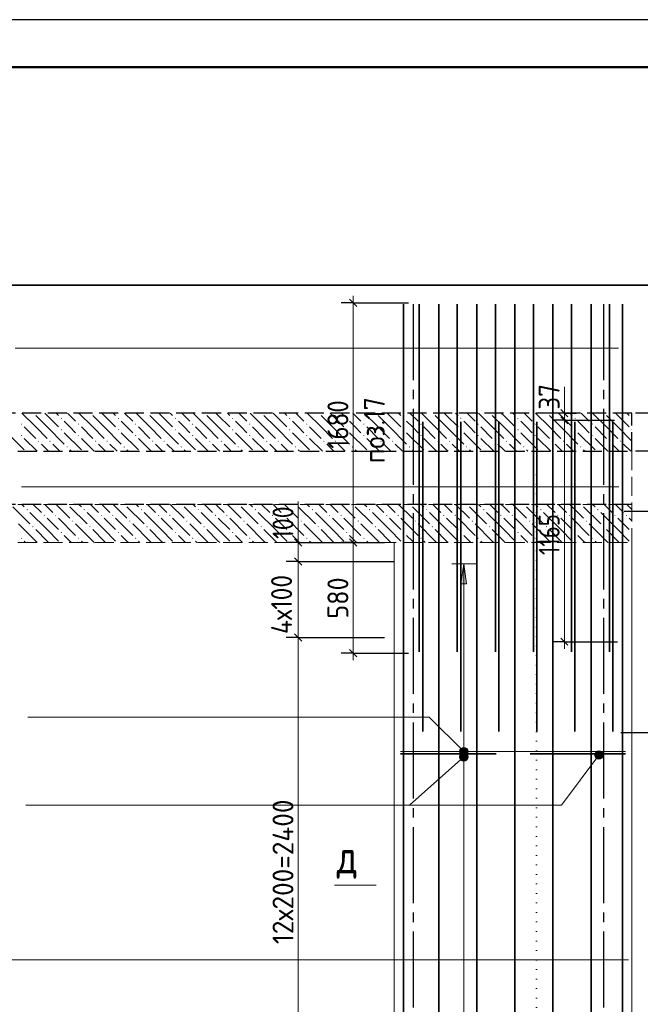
# Model space of a CAD drawing. Header units: millimetres. Extents: x 0 to 50400, y 0 to 35640.
# Tile 12 of 25: x 19583 to 27412, y 23211 to 35640. Entities that reach past the tile are written whole.
import ezdxf

# ---------------------------------------------------------------- set-up
doc = ezdxf.new("R2010")
doc.units = ezdxf.units.MM
for name, pattern in [('______2', [324, 240, -84]), ('______5', [1320, 960, -120, 120, -120]), ('______9', [120, 0, -120])]:
    doc.linetypes.add(name, pattern=pattern)
for name, color, linetype, lineweight in [('Standard', 7, 'Continuous', 25), ('ЖБ Перекрытие верхний уровень', 7, 'Continuous', 35), ('ЖБ Пилон', 7, 'Continuous', 35), ('Общий02', 7, 'Continuous', 18), ('Позиционная метка линия выноска', 7, 'Continuous', 13), ('Позиционная метка номер позиции', 7, 'Continuous', 13), ('Размерная линия_ общее', 7, 'Continuous', 13), ('Сечения символ', 7, 'Continuous', 25)]:
    doc.layers.add(name, color=color, linetype=linetype, lineweight=lineweight)
for name, color, linetype, true_color in [('Оси', 7, '______5', 0x656565), ('Стена ДОП арматура У', 7, '______2', 0xa0a0a0), ('Стена ДОП П-обр. неравн', 7, 'Continuous', 0xa0a0a0), ('Стена фоновая арматура У1', 7, '______2', 0xa0a0a0), ('Стена фоновая арматура Х1', 7, '______2', 0xa0a0a0)]:
    doc.layers.add(name, color=color, linetype=linetype, true_color=true_color)
doc.layers.add('Размерная выноска', color=7, linetype='Continuous')
doc.styles.add('ISOCPEUR', font='txt')

msp = doc.modelspace()

# ---------------------------------------------------------------- hatches: boundary and pattern name
at = {"layer": 'ЖБ Перекрытие верхний уровень', "linetype": 'Continuous', "lineweight": 18, "transparency": 33554687}
for points in [[(19751, 30673), (19749, 30671), (19748, 30673)], [(20102, 30607), (20109, 30615), (20117, 30607), (20109, 30599)], [(20471, 30673), (20469, 30671), (20468, 30673)], [(20822, 30607), (20829, 30615), (20837, 30607), (20829, 30599)], [(21191, 30673), (21189, 30671), (21188, 30673)], [(21542, 30607), (21549, 30615), (21557, 30607), (21549, 30599)], [(21911, 30673), (21909, 30671), (21908, 30673)], [(22262, 30607), (22269, 30615), (22277, 30607), (22269, 30599)], [(22631, 30673), (22629, 30671), (22628, 30673)], [(22982, 30607), (22989, 30615), (22997, 30607), (22989, 30599)], [(23351, 30673), (23349, 30671), (23348, 30673)], [(23702, 30607), (23709, 30615), (23717, 30607), (23709, 30599)], [(24071, 30673), (24069, 30671), (24068, 30673)], [(24422, 30607), (24429, 30615), (24437, 30607), (24429, 30599)], [(24791, 30673), (24789, 30671), (24788, 30673)], [(25142, 30607), (25149, 30615), (25157, 30607), (25149, 30599)], [(25511, 30673), (25509, 30671), (25508, 30673)], [(25862, 30607), (25869, 30615), (25877, 30607), (25869, 30599)], [(26231, 30673), (26229, 30671), (26228, 30673)], [(26582, 30607), (26589, 30615), (26597, 30607), (26589, 30599)], [(26951, 30673), (26949, 30671), (26948, 30673)], [(27302, 30607), (27307, 30613), (27307, 30601)], [(19598, 30535), (19605, 30543), (19613, 30535), (19605, 30527)], [(20102, 30463), (20109, 30471), (20117, 30463), (20109, 30455)], [(20318, 30535), (20325, 30543), (20333, 30535), (20325, 30527)], [(20822, 30463), (20829, 30471), (20837, 30463), (20829, 30455)], [(21038, 30535), (21045, 30543), (21053, 30535), (21045, 30527)], [(21542, 30463), (21549, 30471), (21557, 30463), (21549, 30455)], [(21758, 30535), (21765, 30543), (21773, 30535), (21765, 30527)], [(22262, 30463), (22269, 30471), (22277, 30463), (22269, 30455)], [(22478, 30535), (22485, 30543), (22493, 30535), (22485, 30527)], [(22982, 30463), (22989, 30471), (22997, 30463), (22989, 30455)], [(23198, 30535), (23205, 30543), (23213, 30535), (23205, 30527)], [(23702, 30463), (23709, 30471), (23717, 30463), (23709, 30455)], [(23918, 30535), (23925, 30543), (23933, 30535), (23925, 30527)], [(24422, 30463), (24429, 30471), (24437, 30463), (24429, 30455)], [(24638, 30535), (24645, 30543), (24653, 30535), (24645, 30527)], [(25142, 30463), (25149, 30471), (25157, 30463), (25149, 30455)], [(25358, 30535), (25365, 30543), (25373, 30535), (25365, 30527)], [(25862, 30463), (25869, 30471), (25877, 30463), (25869, 30455)], [(26078, 30535), (26085, 30543), (26093, 30535), (26085, 30527)], [(26582, 30463), (26589, 30471), (26597, 30463), (26589, 30455)], [(26798, 30535), (26805, 30543), (26813, 30535), (26805, 30527)], [(27302, 30463), (27307, 30469), (27307, 30457)], [(19598, 30391), (19605, 30399), (19613, 30391), (19605, 30383)], [(19814, 30319), (19821, 30327), (19829, 30319), (19821, 30311)], [(19958, 30319), (19965, 30327), (19973, 30319), (19965, 30311)], [(20318, 30391), (20325, 30399), (20333, 30391), (20325, 30383)], [(20534, 30319), (20541, 30327), (20549, 30319), (20541, 30311)], [(20678, 30319), (20685, 30327), (20693, 30319), (20685, 30311)], [(21038, 30391), (21045, 30399), (21053, 30391), (21045, 30383)], [(21254, 30319), (21261, 30327), (21269, 30319), (21261, 30311)], [(21398, 30319), (21405, 30327), (21413, 30319), (21405, 30311)], [(21758, 30391), (21765, 30399), (21773, 30391), (21765, 30383)], [(21974, 30319), (21981, 30327), (21989, 30319), (21981, 30311)], [(22118, 30319), (22125, 30327), (22133, 30319), (22125, 30311)], [(22478, 30391), (22485, 30399), (22493, 30391), (22485, 30383)], [(22694, 30319), (22701, 30327), (22709, 30319), (22701, 30311)], [(22838, 30319), (22845, 30327), (22853, 30319), (22845, 30311)], [(23198, 30391), (23205, 30399), (23213, 30391), (23205, 30383)], [(23414, 30319), (23421, 30327), (23429, 30319), (23421, 30311)], [(23558, 30319), (23565, 30327), (23573, 30319), (23565, 30311)], [(23918, 30391), (23925, 30399), (23933, 30391), (23925, 30383)], [(24134, 30319), (24141, 30327), (24149, 30319), (24141, 30311)], [(24278, 30319), (24285, 30327), (24293, 30319), (24285, 30311)], [(24638, 30391), (24645, 30399), (24653, 30391), (24645, 30383)], [(24854, 30319), (24861, 30327), (24869, 30319), (24861, 30311)], [(24998, 30319), (25005, 30327), (25013, 30319), (25005, 30311)], [(25358, 30391), (25365, 30399), (25373, 30391), (25365, 30383)], [(25574, 30319), (25581, 30327), (25589, 30319), (25581, 30311)], [(25718, 30319), (25725, 30327), (25733, 30319), (25725, 30311)], [(26078, 30391), (26085, 30399), (26093, 30391), (26085, 30383)], [(26294, 30319), (26301, 30327), (26309, 30319), (26301, 30311)], [(26438, 30319), (26445, 30327), (26453, 30319), (26445, 30311)], [(26798, 30391), (26805, 30399), (26813, 30391), (26805, 30383)], [(27014, 30319), (27021, 30327), (27029, 30319), (27021, 30311)], [(27158, 30319), (27165, 30327), (27173, 30319), (27165, 30311)], [(20174, 30247), (20181, 30255), (20189, 30247), (20181, 30239)], [(20894, 30247), (20901, 30255), (20909, 30247), (20901, 30239)], [(21614, 30247), (21621, 30255), (21629, 30247), (21621, 30239)], [(22334, 30247), (22341, 30255), (22349, 30247), (22341, 30239)], [(23054, 30247), (23061, 30255), (23069, 30247), (23061, 30239)], [(23774, 30247), (23781, 30255), (23789, 30247), (23781, 30239)], [(24494, 30247), (24501, 30255), (24509, 30247), (24501, 30239)], [(25214, 30247), (25221, 30255), (25229, 30247), (25221, 30239)], [(25934, 30247), (25941, 30255), (25949, 30247), (25941, 30239)], [(26654, 30247), (26661, 30255), (26669, 30247), (26661, 30239)], [(19670, 29455), (19677, 29463), (19685, 29455), (19677, 29447)], [(20183, 29521), (20181, 29519), (20180, 29521)], [(20390, 29455), (20397, 29463), (20405, 29455), (20397, 29447)], [(20903, 29521), (20901, 29519), (20900, 29521)], [(21110, 29455), (21117, 29463), (21125, 29455), (21117, 29447)], [(21623, 29521), (21621, 29519), (21620, 29521)], [(21830, 29455), (21837, 29463), (21845, 29455), (21837, 29447)], [(22343, 29521), (22341, 29519), (22340, 29521)], [(22550, 29455), (22557, 29463), (22565, 29455), (22557, 29447)], [(23063, 29521), (23061, 29519), (23060, 29521)], [(23270, 29455), (23277, 29463), (23285, 29455), (23277, 29447)], [(23783, 29521), (23781, 29519), (23780, 29521)], [(23990, 29455), (23997, 29463), (24005, 29455), (23997, 29447)], [(24503, 29521), (24501, 29519), (24500, 29521)], [(24710, 29455), (24717, 29463), (24725, 29455), (24717, 29447)], [(25223, 29521), (25221, 29519), (25220, 29521)], [(25430, 29455), (25437, 29463), (25445, 29455), (25437, 29447)], [(25943, 29521), (25941, 29519), (25940, 29521)], [(26150, 29455), (26157, 29463), (26165, 29455), (26157, 29447)], [(26663, 29521), (26661, 29519), (26660, 29521)], [(26870, 29455), (26877, 29463), (26885, 29455), (26877, 29447)], [(19886, 29383), (19893, 29391), (19901, 29383), (19893, 29375)], [(20030, 29383), (20037, 29391), (20045, 29383), (20037, 29375)], [(20606, 29383), (20613, 29391), (20621, 29383), (20613, 29375)], [(20750, 29383), (20757, 29391), (20765, 29383), (20757, 29375)], [(21326, 29383), (21333, 29391), (21341, 29383), (21333, 29375)], [(21470, 29383), (21477, 29391), (21485, 29383), (21477, 29375)], [(22046, 29383), (22053, 29391), (22061, 29383), (22053, 29375)], [(22190, 29383), (22197, 29391), (22205, 29383), (22197, 29375)], [(22766, 29383), (22773, 29391), (22781, 29383), (22773, 29375)], [(22910, 29383), (22917, 29391), (22925, 29383), (22917, 29375)], [(23486, 29383), (23493, 29391), (23501, 29383), (23493, 29375)], [(23630, 29383), (23637, 29391), (23645, 29383), (23637, 29375)], [(24206, 29383), (24213, 29391), (24221, 29383), (24213, 29375)], [(24350, 29383), (24357, 29391), (24365, 29383), (24357, 29375)], [(24926, 29383), (24933, 29391), (24941, 29383), (24933, 29375)], [(25070, 29383), (25077, 29391), (25085, 29383), (25077, 29375)], [(25646, 29383), (25653, 29391), (25661, 29383), (25653, 29375)], [(25790, 29383), (25797, 29391), (25805, 29383), (25797, 29375)], [(26366, 29383), (26373, 29391), (26381, 29383), (26373, 29375)], [(26510, 29383), (26517, 29391), (26525, 29383), (26517, 29375)], [(27086, 29383), (27093, 29391), (27101, 29383), (27093, 29375)], [(27230, 29383), (27237, 29391), (27245, 29383), (27237, 29375)], [(19742, 29239), (19749, 29247), (19757, 29239), (19749, 29231)], [(20246, 29311), (20253, 29319), (20261, 29311), (20253, 29303)], [(20462, 29239), (20469, 29247), (20477, 29239), (20469, 29231)], [(20966, 29311), (20973, 29319), (20981, 29311), (20973, 29303)], [(21182, 29239), (21189, 29247), (21197, 29239), (21189, 29231)], [(21686, 29311), (21693, 29319), (21701, 29311), (21693, 29303)], [(21902, 29239), (21909, 29247), (21917, 29239), (21909, 29231)], [(22406, 29311), (22413, 29319), (22421, 29311), (22413, 29303)], [(22622, 29239), (22629, 29247), (22637, 29239), (22629, 29231)], [(23126, 29311), (23133, 29319), (23141, 29311), (23133, 29303)], [(23342, 29239), (23349, 29247), (23357, 29239), (23349, 29231)], [(23846, 29311), (23853, 29319), (23861, 29311), (23853, 29303)], [(24062, 29239), (24069, 29247), (24077, 29239), (24069, 29231)], [(24566, 29311), (24573, 29319), (24581, 29311), (24573, 29303)], [(24782, 29239), (24789, 29247), (24797, 29239), (24789, 29231)], [(25286, 29311), (25293, 29319), (25301, 29311), (25293, 29303)], [(25502, 29239), (25509, 29247), (25517, 29239), (25509, 29231)], [(26006, 29311), (26013, 29319), (26021, 29311), (26013, 29303)], [(26222, 29239), (26229, 29247), (26237, 29239), (26229, 29231)], [(26726, 29311), (26733, 29319), (26741, 29311), (26733, 29303)], [(26942, 29239), (26949, 29247), (26957, 29239), (26949, 29231)], [(19598, 29095), (19605, 29103), (19613, 29095), (19605, 29087)], [(20102, 29167), (20109, 29175), (20117, 29167), (20109, 29159)], [(20318, 29095), (20325, 29103), (20333, 29095), (20325, 29087)], [(20822, 29167), (20829, 29175), (20837, 29167), (20829, 29159)], [(21038, 29095), (21045, 29103), (21053, 29095), (21045, 29087)], [(21542, 29167), (21549, 29175), (21557, 29167), (21549, 29159)], [(21758, 29095), (21765, 29103), (21773, 29095), (21765, 29087)], [(22262, 29167), (22269, 29175), (22277, 29167), (22269, 29159)], [(22478, 29095), (22485, 29103), (22493, 29095), (22485, 29087)], [(22982, 29167), (22989, 29175), (22997, 29167), (22989, 29159)], [(23198, 29095), (23205, 29103), (23213, 29095), (23205, 29087)], [(23702, 29167), (23709, 29175), (23717, 29167), (23709, 29159)], [(23918, 29095), (23925, 29103), (23933, 29095), (23925, 29087)], [(24422, 29167), (24429, 29175), (24437, 29167), (24429, 29159)], [(24638, 29095), (24645, 29103), (24653, 29095), (24645, 29087)], [(25142, 29167), (25149, 29175), (25157, 29167), (25149, 29159)], [(25358, 29095), (25365, 29103), (25373, 29095), (25365, 29087)], [(25862, 29167), (25869, 29175), (25877, 29167), (25869, 29159)], [(26078, 29095), (26085, 29103), (26093, 29095), (26085, 29087)], [(26582, 29167), (26589, 29175), (26597, 29167), (26589, 29159)], [(26798, 29095), (26805, 29103), (26813, 29095), (26805, 29087)], [(27302, 29167), (27307, 29173), (27307, 29161)]]:
    msp.add_hatch(color=7, dxfattribs=at).paths.add_polyline_path(points, flags=16)
at = {"layer": 'Общий02', "linetype": 'Continuous', "lineweight": 13, "transparency": 33554687}
msp.add_hatch(color=7, dxfattribs=at).paths.add_polyline_path([(25150, 28520), (25186, 28772), (25222, 28520)], flags=16)
at = {"layer": 'Позиционная метка линия выноска', "linetype": 'Continuous', "lineweight": 13, "transparency": 33554687}
for points in [[(25148, 26363), (25200, 26453), (25134, 26387)], [(25134, 26387), (25200, 26453), (25173, 26453)], [(25134, 26387), (25173, 26453), (25134, 26415)], [(25134, 26415), (25173, 26453), (25148, 26439)], [(25134, 26323), (25197, 26281), (25135, 26350)], [(25135, 26350), (25222, 26293), (25151, 26374)], [(25135, 26350), (25197, 26281), (25222, 26293)], [(25148, 26363), (25225, 26439), (25200, 26453)], [(25173, 26349), (25225, 26439), (25148, 26363)], [(25151, 26374), (25237, 26317), (25176, 26386)], [(25151, 26374), (25222, 26293), (25237, 26317)], [(25173, 26349), (25238, 26415), (25225, 26439)], [(25200, 26349), (25238, 26415), (25173, 26349)], [(25176, 26386), (25237, 26317), (25239, 26344)], [(25176, 26386), (25239, 26344), (25203, 26385)], [(25200, 26349), (25238, 26387), (25238, 26415)], [(25238, 26387), (25200, 26349), (25225, 26363)], [(25203, 26385), (25239, 26344), (25227, 26370)], [(26838, 26364), (26935, 26325), (26848, 26390)], [(26842, 26336), (26912, 26308), (26838, 26364)], [(26838, 26364), (26912, 26308), (26935, 26325)], [(26848, 26390), (26945, 26351), (26870, 26407)], [(26848, 26390), (26935, 26325), (26945, 26351)], [(26870, 26407), (26941, 26379), (26897, 26411)], [(26870, 26407), (26945, 26351), (26941, 26379)], [(26897, 26411), (26941, 26379), (26923, 26401)], [(25170, 26283), (25134, 26323), (25146, 26298)], [(25134, 26323), (25170, 26283), (25197, 26281)], [(26885, 26304), (26842, 26336), (26859, 26314)], [(26842, 26336), (26885, 26304), (26912, 26308)]]:
    msp.add_hatch(color=7, dxfattribs=at).paths.add_polyline_path(points)

# ---------------------------------------------------------------- linework, layer by layer
at = {"layer": 'Standard', "color": 7, "linetype": 'Continuous', "lineweight": 25, "transparency": 33554687}
for p, q in [((23835, 32021), (23745, 32111)), ((26500, 30628), (26410, 30718)), ((26500, 30539), (26410, 30629)), ((23052, 29086), (23142, 28996)), ((23835, 28996), (23745, 29086)), ((23052, 28846), (23142, 28756)), ((23052, 27886), (23142, 27796)), ((26500, 27743), (26410, 27833)), ((23835, 27599), (23745, 27689))]:
    msp.add_line(p, q, dxfattribs=at)
at = {"layer": 'Standard', "color": 7, "linetype": 'Continuous', "lineweight": 13, "transparency": 33554687}
for p, q in [((23790, 32066), (23790, 32156)), ((23790, 29041), (23790, 32066)), ((26455, 30673), (26455, 30763)), ((26455, 30584), (26455, 30673)), ((23097, 29041), (23097, 29131)), ((23097, 28801), (23097, 27841)), ((23097, 27841), (23097, 22081)), ((26455, 27788), (26455, 27698)), ((23790, 27644), (23790, 27554))]:
    msp.add_line(p, q, dxfattribs=at)
at = {"layer": 'Standard', "color": 7, "linetype": 'Continuous', "lineweight": -3, "transparency": 33554687}
for p, q in [((23790, 32066), (23640, 32066)), ((23790, 32066), (23940, 32066)), ((23790, 32066), (24487, 32066)), ((26455, 30673), (26305, 30673)), ((26455, 30584), (26305, 30584)), ((26455, 30673), (26605, 30673)), ((26455, 30673), (26484, 30673)), ((26455, 30584), (26605, 30584)), ((26455, 30584), (27088, 30584)), ((23097, 29041), (22947, 29041)), ((23097, 29041), (23247, 29041)), ((23097, 29041), (23806, 29041)), ((23790, 29041), (23640, 29041)), ((23790, 29041), (23940, 29041)), ((23790, 29041), (24187, 29041)), ((23097, 28801), (22947, 28801)), ((23097, 28801), (23247, 28801)), ((23097, 28801), (24307, 28801)), ((23097, 27841), (22947, 27841)), ((23097, 27841), (23247, 27841)), ((23097, 27841), (24187, 27841)), ((26455, 27788), (26305, 27788)), ((26455, 27788), (26605, 27788)), ((26455, 27788), (27126, 27788)), ((23790, 27644), (23640, 27644)), ((23790, 27644), (23940, 27644)), ((23790, 27644), (24487, 27644)), ((27839, 26636), (27168, 26636))]:
    msp.add_line(p, q, dxfattribs=at)
at = {"layer": 'Standard', "color": 7, "linetype": 'Continuous', "lineweight": 25, "transparency": 33554687}
msp.add_lwpolyline([(0, 0), (50400, 0), (50400, 35640), (0, 35640), (0, 0)], close=True, dxfattribs=at)
at = {"layer": 'Standard', "color": 7, "linetype": 'Continuous', "lineweight": 13, "transparency": 33554687}
for points in [[(50400, 35640), (0, 35640), (0, 0), (50400, 0), (50400, 35640)], [(26455, 27788), (26455, 28764), (26455, 28764), (26455, 30584)], [(23097, 29041), (23097, 28965), (23097, 28965), (23097, 28801)], [(23790, 27644), (23790, 27960), (23790, 27960), (23790, 29041)]]:
    msp.add_lwpolyline(points, dxfattribs=at)
at = {"layer": 'Standard', "color": 7, "linetype": 'Continuous', "lineweight": 50, "transparency": 33554687}
msp.add_lwpolyline([(2400, 35040), (49800, 35040), (49800, 600), (2400, 600), (2400, 35040)], close=True, dxfattribs=at)
at = {"layer": 'Standard', "color": 254, "linetype": 'Continuous', "lineweight": 35, "true_color": 0xc4c4ff, "transparency": 33554687}
msp.add_lwpolyline([(3766, 18656), (29297, 18656), (29297, 32289), (3766, 32289), (3766, 18656)], dxfattribs=at)
at = {"layer": 'Standard', "color": 7, "linetype": 'Continuous', "lineweight": -3, "transparency": 33554687}
msp.add_lwpolyline([(27839, 29432), (27819, 29432), (27819, 29432), (27207, 29432)], dxfattribs=at)
at = {"layer": 'ЖБ Перекрытие верхний уровень', "color": 7, "linetype": '______2', "lineweight": 25, "transparency": 33554687}
for p, q in [((27307, 30673), (4006, 30673)), ((27307, 30193), (27307, 30673)), ((4006, 30193), (27307, 30193))]:
    msp.add_line(p, q, dxfattribs=at)
at = {"layer": 'ЖБ Перекрытие верхний уровень', "color": 9, "linetype": 'Continuous', "lineweight": 18, "true_color": 0xc7c7c7, "transparency": 33554687}
for p, q in [((19785, 30499), (19611, 30673)), ((19785, 30643), (19929, 30499)), ((19929, 30643), (19899, 30673)), ((19929, 30643), (20073, 30499)), ((20043, 30673), (20073, 30643)), ((20187, 30673), (20289, 30571)), ((20505, 30499), (20331, 30673)), ((20505, 30643), (20649, 30499)), ((20649, 30643), (20619, 30673)), ((20649, 30643), (20793, 30499)), ((20763, 30673), (20793, 30643)), ((20907, 30673), (21009, 30571)), ((21225, 30499), (21051, 30673)), ((21225, 30643), (21369, 30499)), ((21369, 30643), (21339, 30673)), ((21369, 30643), (21513, 30499)), ((21483, 30673), (21513, 30643)), ((21627, 30673), (21729, 30571)), ((21945, 30499), (21771, 30673)), ((21945, 30643), (22089, 30499)), ((22089, 30643), (22059, 30673)), ((22089, 30643), (22233, 30499)), ((22203, 30673), (22233, 30643)), ((22347, 30673), (22449, 30571)), ((22665, 30499), (22491, 30673)), ((22665, 30643), (22809, 30499)), ((22809, 30643), (22779, 30673)), ((22809, 30643), (22953, 30499)), ((22923, 30673), (22953, 30643)), ((23067, 30673), (23169, 30571)), ((23385, 30499), (23211, 30673)), ((23385, 30643), (23529, 30499)), ((23529, 30643), (23499, 30673)), ((23529, 30643), (23673, 30499)), ((23643, 30673), (23673, 30643)), ((23787, 30673), (23889, 30571)), ((24105, 30499), (23931, 30673)), ((24105, 30643), (24249, 30499)), ((24249, 30643), (24219, 30673)), ((24249, 30643), (24393, 30499)), ((24363, 30673), (24393, 30643)), ((24507, 30673), (24609, 30571)), ((24825, 30499), (24651, 30673)), ((24825, 30643), (24969, 30499)), ((24969, 30643), (24939, 30673)), ((24969, 30643), (25113, 30499)), ((25083, 30673), (25113, 30643)), ((25227, 30673), (25329, 30571)), ((25545, 30499), (25371, 30673)), ((25545, 30643), (25689, 30499)), ((25689, 30643), (25659, 30673)), ((25689, 30643), (25833, 30499)), ((25803, 30673), (25833, 30643)), ((25947, 30673), (26049, 30571)), ((26265, 30499), (26091, 30673)), ((26265, 30643), (26409, 30499)), ((26409, 30643), (26379, 30673)), ((26409, 30643), (26553, 30499)), ((26523, 30673), (26553, 30643)), ((26667, 30673), (26769, 30571)), ((26985, 30499), (26811, 30673)), ((26985, 30643), (27129, 30499)), ((27129, 30643), (27099, 30673)), ((27129, 30643), (27273, 30499)), ((27243, 30673), (27273, 30643)), ((19641, 30499), (19785, 30355)), ((19785, 30499), (19929, 30355)), ((19929, 30499), (20145, 30283)), ((20217, 30499), (20145, 30571)), ((20289, 30427), (20217, 30499)), ((20361, 30499), (20505, 30355)), ((20505, 30499), (20649, 30355)), ((20649, 30499), (20865, 30283)), ((20937, 30499), (20865, 30571)), ((21009, 30427), (20937, 30499)), ((21081, 30499), (21225, 30355)), ((21225, 30499), (21369, 30355)), ((21369, 30499), (21585, 30283)), ((21657, 30499), (21585, 30571)), ((21729, 30427), (21657, 30499)), ((21801, 30499), (21945, 30355)), ((21945, 30499), (22089, 30355)), ((22089, 30499), (22305, 30283)), ((22377, 30499), (22305, 30571)), ((22449, 30427), (22377, 30499)), ((22521, 30499), (22665, 30355)), ((22665, 30499), (22809, 30355)), ((22809, 30499), (23025, 30283)), ((23097, 30499), (23025, 30571)), ((23169, 30427), (23097, 30499)), ((23241, 30499), (23385, 30355)), ((23385, 30499), (23529, 30355)), ((23529, 30499), (23745, 30283)), ((23817, 30499), (23745, 30571)), ((23889, 30427), (23817, 30499)), ((23961, 30499), (24105, 30355)), ((24105, 30499), (24249, 30355)), ((24249, 30499), (24465, 30283)), ((24537, 30499), (24465, 30571)), ((24609, 30427), (24537, 30499)), ((24681, 30499), (24825, 30355)), ((24825, 30499), (24969, 30355)), ((24969, 30499), (25185, 30283)), ((25257, 30499), (25185, 30571)), ((25329, 30427), (25257, 30499)), ((25401, 30499), (25545, 30355)), ((25545, 30499), (25689, 30355)), ((25689, 30499), (25905, 30283)), ((25977, 30499), (25905, 30571)), ((26049, 30427), (25977, 30499)), ((26121, 30499), (26265, 30355)), ((26265, 30499), (26409, 30355)), ((26409, 30499), (26625, 30283)), ((26697, 30499), (26625, 30571)), ((26769, 30427), (26697, 30499)), ((26841, 30499), (26985, 30355)), ((26985, 30499), (27129, 30355)), ((27129, 30499), (27307, 30321)), ((19425, 30427), (19641, 30211)), ((19641, 30355), (19803, 30193)), ((20145, 30427), (20361, 30211)), ((20361, 30355), (20523, 30193)), ((20865, 30427), (21081, 30211)), ((21081, 30355), (21243, 30193)), ((21585, 30427), (21801, 30211)), ((21801, 30355), (21963, 30193)), ((22305, 30427), (22521, 30211)), ((22521, 30355), (22683, 30193)), ((23025, 30427), (23241, 30211)), ((23241, 30355), (23403, 30193)), ((23745, 30427), (23961, 30211)), ((23961, 30355), (24123, 30193)), ((24465, 30427), (24681, 30211)), ((24681, 30355), (24843, 30193)), ((25185, 30427), (25401, 30211)), ((25401, 30355), (25563, 30193)), ((25905, 30427), (26121, 30211)), ((26121, 30355), (26283, 30193)), ((26625, 30427), (26841, 30211)), ((26841, 30355), (27003, 30193)), ((19929, 30211), (19857, 30283)), ((19947, 30193), (19929, 30211)), ((20001, 30283), (20091, 30193)), ((20217, 30211), (20235, 30193)), ((20649, 30211), (20577, 30283)), ((20667, 30193), (20649, 30211)), ((20721, 30283), (20811, 30193)), ((20937, 30211), (20955, 30193)), ((21369, 30211), (21297, 30283)), ((21387, 30193), (21369, 30211)), ((21441, 30283), (21531, 30193)), ((21657, 30211), (21675, 30193)), ((22089, 30211), (22017, 30283)), ((22107, 30193), (22089, 30211)), ((22161, 30283), (22251, 30193)), ((22377, 30211), (22395, 30193)), ((22809, 30211), (22737, 30283)), ((22827, 30193), (22809, 30211)), ((22881, 30283), (22971, 30193)), ((23097, 30211), (23115, 30193)), ((23529, 30211), (23457, 30283)), ((23547, 30193), (23529, 30211)), ((23601, 30283), (23691, 30193)), ((23817, 30211), (23835, 30193)), ((24249, 30211), (24177, 30283)), ((24267, 30193), (24249, 30211)), ((24321, 30283), (24411, 30193)), ((24537, 30211), (24555, 30193)), ((24969, 30211), (24897, 30283)), ((24987, 30193), (24969, 30211)), ((25041, 30283), (25131, 30193)), ((25257, 30211), (25275, 30193)), ((25689, 30211), (25617, 30283)), ((25707, 30193), (25689, 30211)), ((25761, 30283), (25851, 30193)), ((25977, 30211), (25995, 30193)), ((26409, 30211), (26337, 30283)), ((26427, 30193), (26409, 30211)), ((26481, 30283), (26571, 30193)), ((26697, 30211), (26715, 30193)), ((27129, 30211), (27057, 30283)), ((27147, 30193), (27129, 30211)), ((27201, 30283), (27291, 30193)), ((19497, 29491), (19713, 29275)), ((19611, 29521), (19641, 29491)), ((19755, 29521), (19857, 29419)), ((19929, 29491), (19899, 29521)), ((20001, 29419), (19929, 29491)), ((20043, 29521), (20217, 29347)), ((20217, 29491), (20433, 29275)), ((20331, 29521), (20361, 29491)), ((20475, 29521), (20577, 29419)), ((20649, 29491), (20619, 29521)), ((20721, 29419), (20649, 29491)), ((20763, 29521), (20937, 29347)), ((20937, 29491), (21153, 29275)), ((21051, 29521), (21081, 29491)), ((21195, 29521), (21297, 29419)), ((21369, 29491), (21339, 29521)), ((21441, 29419), (21369, 29491)), ((21483, 29521), (21657, 29347)), ((21657, 29491), (21873, 29275)), ((21771, 29521), (21801, 29491)), ((21915, 29521), (22017, 29419)), ((22089, 29491), (22059, 29521)), ((22161, 29419), (22089, 29491)), ((22203, 29521), (22377, 29347)), ((22377, 29491), (22593, 29275)), ((22491, 29521), (22521, 29491)), ((22635, 29521), (22737, 29419)), ((22809, 29491), (22779, 29521)), ((22881, 29419), (22809, 29491)), ((22923, 29521), (23097, 29347)), ((23097, 29491), (23313, 29275)), ((23211, 29521), (23241, 29491)), ((23355, 29521), (23457, 29419)), ((23529, 29491), (23499, 29521)), ((23601, 29419), (23529, 29491)), ((23643, 29521), (23817, 29347)), ((23817, 29491), (24033, 29275)), ((23931, 29521), (23961, 29491)), ((24075, 29521), (24177, 29419)), ((24249, 29491), (24219, 29521)), ((24321, 29419), (24249, 29491)), ((24363, 29521), (24537, 29347)), ((24537, 29491), (24753, 29275)), ((24651, 29521), (24681, 29491)), ((24795, 29521), (24897, 29419)), ((24969, 29491), (24939, 29521)), ((25041, 29419), (24969, 29491)), ((25083, 29521), (25257, 29347)), ((25257, 29491), (25473, 29275)), ((25371, 29521), (25401, 29491)), ((25515, 29521), (25617, 29419)), ((25689, 29491), (25659, 29521)), ((25761, 29419), (25689, 29491)), ((25803, 29521), (25977, 29347)), ((25977, 29491), (26193, 29275)), ((26091, 29521), (26121, 29491)), ((26235, 29521), (26337, 29419)), ((26409, 29491), (26379, 29521)), ((26481, 29419), (26409, 29491)), ((26523, 29521), (26697, 29347)), ((26697, 29491), (26913, 29275)), ((26811, 29521), (26841, 29491)), ((26955, 29521), (27057, 29419)), ((27129, 29491), (27099, 29521)), ((27201, 29419), (27129, 29491)), ((27243, 29521), (27307, 29457)), ((19929, 29203), (19713, 29419)), ((19929, 29347), (20073, 29203)), ((20073, 29347), (20289, 29131)), ((20649, 29203), (20433, 29419)), ((20649, 29347), (20793, 29203)), ((20793, 29347), (21009, 29131)), ((21369, 29203), (21153, 29419)), ((21369, 29347), (21513, 29203)), ((21513, 29347), (21729, 29131)), ((22089, 29203), (21873, 29419)), ((22089, 29347), (22233, 29203)), ((22233, 29347), (22449, 29131)), ((22809, 29203), (22593, 29419)), ((22809, 29347), (22953, 29203)), ((22953, 29347), (23169, 29131)), ((23529, 29203), (23313, 29419)), ((23529, 29347), (23673, 29203)), ((23673, 29347), (23889, 29131)), ((24249, 29203), (24033, 29419)), ((24249, 29347), (24393, 29203)), ((24393, 29347), (24609, 29131)), ((24969, 29203), (24753, 29419)), ((24969, 29347), (25113, 29203)), ((25113, 29347), (25329, 29131)), ((25689, 29203), (25473, 29419)), ((25689, 29347), (25833, 29203)), ((25833, 29347), (26049, 29131)), ((26409, 29203), (26193, 29419)), ((26409, 29347), (26553, 29203)), ((26553, 29347), (26769, 29131)), ((27129, 29203), (26913, 29419)), ((27129, 29347), (27273, 29203)), ((27273, 29347), (27307, 29313)), ((19785, 29059), (19569, 29275)), ((20505, 29059), (20289, 29275)), ((21225, 29059), (21009, 29275)), ((21945, 29059), (21729, 29275)), ((22665, 29059), (22449, 29275)), ((23385, 29059), (23169, 29275)), ((24105, 29059), (23889, 29275)), ((24825, 29059), (24609, 29275)), ((25545, 29059), (25329, 29275)), ((26265, 29059), (26049, 29275)), ((26985, 29059), (26769, 29275)), ((19785, 29203), (19929, 29059)), ((19929, 29203), (20073, 29059)), ((20217, 29059), (20145, 29131)), ((20505, 29203), (20649, 29059)), ((20649, 29203), (20793, 29059)), ((20937, 29059), (20865, 29131)), ((21225, 29203), (21369, 29059)), ((21369, 29203), (21513, 29059)), ((21657, 29059), (21585, 29131)), ((21945, 29203), (22089, 29059)), ((22089, 29203), (22233, 29059)), ((22377, 29059), (22305, 29131)), ((22665, 29203), (22809, 29059)), ((22809, 29203), (22953, 29059)), ((23097, 29059), (23025, 29131)), ((23385, 29203), (23529, 29059)), ((23529, 29203), (23673, 29059)), ((23817, 29059), (23745, 29131)), ((24105, 29203), (24249, 29059)), ((24249, 29203), (24393, 29059)), ((24537, 29059), (24465, 29131)), ((24825, 29203), (24969, 29059)), ((24969, 29203), (25113, 29059)), ((25257, 29059), (25185, 29131)), ((25545, 29203), (25689, 29059)), ((25689, 29203), (25833, 29059)), ((25977, 29059), (25905, 29131)), ((26265, 29203), (26409, 29059)), ((26409, 29203), (26553, 29059)), ((26697, 29059), (26625, 29131)), ((26985, 29203), (27129, 29059)), ((27129, 29203), (27273, 29059)), ((19641, 29059), (19659, 29041)), ((19785, 29059), (19803, 29041)), ((19929, 29059), (19947, 29041)), ((20235, 29041), (20217, 29059)), ((20361, 29059), (20379, 29041)), ((20505, 29059), (20523, 29041)), ((20649, 29059), (20667, 29041)), ((20955, 29041), (20937, 29059)), ((21081, 29059), (21099, 29041)), ((21225, 29059), (21243, 29041)), ((21369, 29059), (21387, 29041)), ((21675, 29041), (21657, 29059)), ((21801, 29059), (21819, 29041)), ((21945, 29059), (21963, 29041)), ((22089, 29059), (22107, 29041)), ((22395, 29041), (22377, 29059)), ((22521, 29059), (22539, 29041)), ((22665, 29059), (22683, 29041)), ((22809, 29059), (22827, 29041)), ((23115, 29041), (23097, 29059)), ((23241, 29059), (23259, 29041)), ((23385, 29059), (23403, 29041)), ((23529, 29059), (23547, 29041)), ((23835, 29041), (23817, 29059)), ((23961, 29059), (23979, 29041)), ((24105, 29059), (24123, 29041)), ((24249, 29059), (24267, 29041)), ((24555, 29041), (24537, 29059)), ((24681, 29059), (24699, 29041)), ((24825, 29059), (24843, 29041)), ((24969, 29059), (24987, 29041)), ((25275, 29041), (25257, 29059)), ((25401, 29059), (25419, 29041)), ((25545, 29059), (25563, 29041)), ((25689, 29059), (25707, 29041)), ((25995, 29041), (25977, 29059)), ((26121, 29059), (26139, 29041)), ((26265, 29059), (26283, 29041)), ((26409, 29059), (26427, 29041)), ((26715, 29041), (26697, 29059)), ((26841, 29059), (26859, 29041)), ((26985, 29059), (27003, 29041)), ((27129, 29059), (27147, 29041))]:
    msp.add_line(p, q, dxfattribs=at)
at = {"layer": 'ЖБ Перекрытие верхний уровень', "color": 7, "linetype": '______2', "lineweight": 18, "transparency": 33554687}
for p, q in [((27307, 30193), (27307, 29041)), ((4006, 29521), (27307, 29521)), ((4006, 29041), (27307, 29041))]:
    msp.add_line(p, q, dxfattribs=at)
at = {"layer": 'ЖБ Перекрытие верхний уровень', "color": 253, "linetype": '______2', "lineweight": -3, "true_color": 0xababab, "transparency": 33554687}
msp.add_line((27307, 29521), (4006, 29521), dxfattribs=at)
at = {"layer": 'ЖБ Пилон', "color": 7, "linetype": 'Continuous', "lineweight": 18, "transparency": 33554687}
for p, q in [((24307, 20449), (24307, 29041)), ((27307, 20449), (27307, 29041))]:
    msp.add_line(p, q, dxfattribs=at)
at = {"layer": 'ЖБ Пилон', "color": 253, "linetype": '______2', "lineweight": -3, "true_color": 0xababab, "transparency": 33554687}
msp.add_line((27307, 29041), (27307, 29041), dxfattribs=at)
at = {"layer": 'Общий02', "color": 251, "linetype": 'Continuous', "lineweight": 13, "true_color": 0x494949, "transparency": 33554687}
for p, q in [((25336, 28772), (25036, 28772)), ((25150, 28520), (25186, 28772)), ((25186, 28772), (25186, 20636)), ((25186, 28772), (25186, 28772)), ((25186, 28772), (25186, 28772)), ((25186, 28772), (25186, 28772)), ((25186, 28772), (25222, 28520)), ((25222, 28520), (25150, 28520)), ((25186, 28520), (25186, 28502))]:
    msp.add_line(p, q, dxfattribs=at)
at = {"layer": 'Оси', "color": 8, "linetype": '______5', "lineweight": -3, "transparency": 33554687}
for p, q in [((24547, 32049), (24547, 17367)), ((26947, 32049), (26947, 17367))]:
    msp.add_line(p, q, dxfattribs=at)
at = {"layer": 'Позиционная метка линия выноска', "color": 7, "linetype": 'Continuous', "lineweight": 13, "transparency": 33554687}
for p, q in [((19528, 31494), (27136, 31494)), ((19605, 29745), (27141, 29745)), ((25148, 26439), (25148, 26439)), ((25148, 26363), (25148, 26363)), ((25151, 26374), (25151, 26374)), ((25225, 26439), (25225, 26439)), ((25225, 26363), (25225, 26363)), ((25227, 26370), (25227, 26370)), ((26848, 26390), (26848, 26390)), ((26923, 26401), (26923, 26401)), ((25146, 26298), (25146, 26298)), ((25222, 26293), (25222, 26293)), ((26859, 26314), (26859, 26314)), ((26935, 26325), (26935, 26325)), ((23553, 24714), (24081, 24714)), ((19486, 23771), (27262, 23771))]:
    msp.add_line(p, q, dxfattribs=at)
for points in [[(25186, 26401), (24750, 26837), (19686, 26837)], [(24500, 25725), (26420, 25725), (26891, 26358)], [(19659, 25725), (24500, 25725), (25186, 26334)]]:
    msp.add_lwpolyline(points, dxfattribs=at)
for centre in [(25186, 26401), (25186, 26334), (26891, 26358)]:
    msp.add_circle(centre, 54, dxfattribs=at)
at = {"layer": 'Размерная выноска', "color": 7, "linetype": 'Continuous', "lineweight": 13, "transparency": 33554687}
for p, q in [((26455, 30673), (26455, 31004)), ((23097, 29041), (23097, 29559))]:
    msp.add_line(p, q, dxfattribs=at)
at = {"layer": 'Размерная линия_ общее', "color": 7, "linetype": 'Continuous', "lineweight": -3, "transparency": 33554687}
for points in [[(29027, 30673), (29007, 30673), (29007, 30673), (29007, 30673), (29007, 30673), (29007, 30673), (29007, 30673), (27351, 30673)], [(29027, 30193), (29007, 30193), (29007, 30193), (29007, 30193), (29007, 30193), (29007, 30193), (29007, 30193), (27351, 30193)]]:
    msp.add_lwpolyline(points, dxfattribs=at)
at = {"layer": 'Сечения символ', "color": 7, "linetype": '______9', "lineweight": 13, "transparency": 33554687}
msp.add_line((26101, 29895), (26101, 18896), dxfattribs=at)
at = {"layer": 'Стена ДОП арматура У', "color": 19, "linetype": 'Continuous', "lineweight": 35, "true_color": 0x5a2814, "transparency": 33554687}
for p, q in [((24624, 27661), (24624, 32049)), ((24624, 27661), (24624, 32049)), ((25104, 27661), (25104, 32049)), ((25104, 27661), (25104, 32049)), ((25584, 27661), (25584, 32049)), ((25584, 27661), (25584, 32049)), ((26064, 27661), (26064, 32049)), ((26064, 27661), (26064, 32049)), ((26544, 27661), (26544, 32049)), ((26544, 27661), (26544, 32049)), ((27024, 27661), (27024, 32049)), ((27024, 27661), (27024, 32049)), ((24667, 27807), (24667, 30565)), ((25147, 27807), (25147, 30565)), ((25627, 27807), (25627, 30565)), ((26107, 27807), (26107, 30565)), ((26587, 27807), (26587, 30565)), ((27067, 27807), (27067, 30565)), ((24667, 26655), (24667, 29413)), ((25147, 26655), (25147, 29413)), ((25627, 26655), (25627, 29413)), ((26107, 26655), (26107, 29413)), ((26587, 26655), (26587, 29413)), ((27067, 26655), (27067, 29413))]:
    msp.add_line(p, q, dxfattribs=at)
at = {"layer": 'Стена ДОП П-обр. неравн', "color": 7, "linetype": 'Continuous', "lineweight": 35, "transparency": 33554687}
for p, q in [((24389, 26372), (25593, 26372)), ((27226, 26372), (26022, 26372))]:
    msp.add_line(p, q, dxfattribs=at)
at = {"layer": 'Стена фоновая арматура У1', "color": 7, "linetype": 'Continuous', "lineweight": 18, "transparency": 33554687}
msp.add_line((24389, 26401), (27226, 26401), dxfattribs=at)
at = {"layer": 'Стена фоновая арматура Х1', "color": 7, "linetype": 'Continuous', "lineweight": 35, "transparency": 33554687}
for p, q in [((24427, 20463), (24427, 32049)), ((24427, 20463), (24427, 32049)), ((24871, 20463), (24871, 32049)), ((24871, 20463), (24871, 32049)), ((25351, 20463), (25351, 32049)), ((25351, 20463), (25351, 32049)), ((25831, 20463), (25831, 32049)), ((25831, 20463), (25831, 32049)), ((26311, 20463), (26311, 32049)), ((26311, 20463), (26311, 32049)), ((26791, 20463), (26791, 32049)), ((26791, 20463), (26791, 32049)), ((27187, 20463), (27187, 32049)), ((27187, 20463), (27187, 32049))]:
    msp.add_line(p, q, dxfattribs=at)

# ---------------------------------------------------------------- texts
at = {"layer": 'Standard', "color": 7, "linetype": 'Continuous', "lineweight": 25, "transparency": 33554687, "char_height": 264, "attachment_point": 7, "rotation": 90, "style": 'ISOCPEUR'}
for s, insert, width in [('\\W0.87;37', (26395, 30718), 484.73), ('\\W0.87;1680', (23730, 30224), 800.28), ('\\W0.83;100', (23037, 29086), 610.29), ('\\W0.80;1165', (26395, 28882), 738.86), ('\\W0.89;4х100', (23019, 27885), 1015.1), ('\\W0.91;580', (23730, 28079), 674.38), ('\\W0.95;12х200=2400', (23037, 23971), 2130.29)]:
    msp.add_mtext(s, dxfattribs=dict(at, insert=insert, width=width))
at = {"layer": 'Позиционная метка номер позиции', "color": 7, "linetype": 'Continuous', "lineweight": 25, "transparency": 33554687, "insert": (24189, 30042), "char_height": 264, "width": 1055.03, "attachment_point": 7, "rotation": 90, "style": 'ISOCPEUR'}
msp.add_mtext('\\W0.90;поз.17', dxfattribs=at)
at = {"layer": 'Сечения символ', "color": 7, "linetype": 'Continuous', "lineweight": 35, "transparency": 33554687, "insert": (23583, 24796), "char_height": 420, "width": 456.96, "attachment_point": 7, "style": 'ISOCPEUR'}
msp.add_mtext('\\W0.78;д', dxfattribs=at)

doc.saveas('drawing.dxf')
